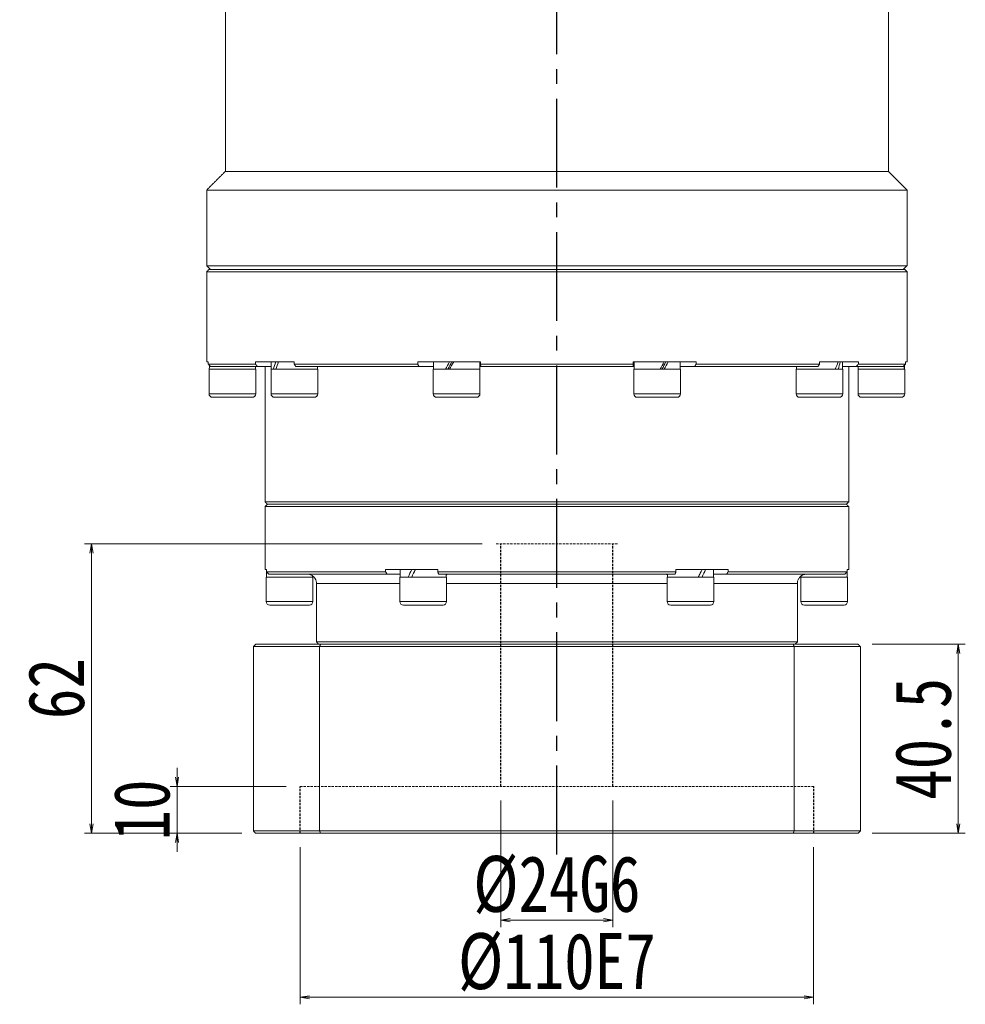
# Model space of a CAD drawing. Header units: millimetres. Extents: x -42 to 1087, y -38 to 750.
# Tile 3 of 5: x 175 to 378, y 235 to 446. Entities that reach past the tile are written whole.
import ezdxf

# ---------------------------------------------------------------- set-up
doc = ezdxf.new("R2010")
doc.units = ezdxf.units.MM
doc.linetypes.add('CENTER2', pattern=[28.575, 19.05, -3.175, 3.175, -3.175])
doc.linetypes.add('DASHED', pattern=[0.75, 0.5, -0.25])
doc.layers.add('3中心线层', color=1, linetype='CENTER2')
doc.layers.add('尺寸线层', color=3, linetype='Continuous', lineweight=18)
doc.styles.add('宋体', font='SimSun.ttf', dxfattribs={"width": 0.8})
doc.dimstyles.new('A水平标注$0', dxfattribs={"dimtxt": 3.5, "dimasz": 2, "dimexe": 1.5, "dimexo": 3, "dimgap": 1.1, "dimtad": 1, "dimtoh": 1, "dimdec": 4, "dimdsep": 46, "dimtxsty": '宋体', "dimblk": 'OPEN', "dimcen": 3, "dimclrd": 3, "dimclre": 3, "dimclrt": 6, "dimadec": 0, "dimazin": 0, "dimtm": 1e-09, "dimtfac": 1, "dimtdec": 4, "dimtix": 1, "dimtmove": 0, "dimatfit": 3, "dimldrblk": 'OPEN', "dimfxl": 0, "dimlwd": 13, "dimlwe": 13, "dimarcsym": 0})

# ---------------------------------------------------------------- blocks, each defined once
blk = doc.blocks.new('_Open')
at = {"color": 0, "linetype": 'ByBlock', "lineweight": -2}
for p, q in [((-1, 0.17), (0, 0)), ((-1, -0.17), (0, 0)), ((0, 0), (-1, 0))]:
    blk.add_line(p, q, dxfattribs=at)
blk = doc.blocks.new('*D36')
at = {"layer": 'Defpoints', "color": 0, "transparency": 16777216}
for p in [(235.25, 272.01), (345.25, 272.01), (345.25, 236.88)]:
    blk.add_point(p, dxfattribs=at)
at = {"layer": '尺寸线层', "color": 3, "lineweight": 13, "transparency": 16777216}
for p, q in [((235.25, 269.01), (235.25, 235.38)), ((345.25, 269.01), (345.25, 235.38)), ((237.25, 236.88), (343.25, 236.88))]:
    blk.add_line(p, q, dxfattribs=at)
at = {"layer": '尺寸线层', "color": 3, "lineweight": 13, "transparency": 16777216, "xscale": 2, "yscale": 2, "zscale": 2, "rotation": 180}
blk.add_blockref('_Open', (235.25, 236.88), dxfattribs=at)
at = {"layer": '尺寸线层', "color": 3, "lineweight": 13, "transparency": 16777216, "xscale": 2, "yscale": 2, "zscale": 2}
blk.add_blockref('_Open', (345.25, 236.88), dxfattribs=at)
at = {"layer": '尺寸线层', "color": 6, "transparency": 16777216, "insert": (290.25, 244.38), "char_height": 12, "attachment_point": 5, "style": '宋体'}
blk.add_mtext('%%C110E7', dxfattribs=at)
blk = doc.blocks.new('*D37')
at = {"layer": 'Defpoints', "color": 0, "transparency": 16777216}
for p in [(278.25, 282.01), (302.25, 282.01), (302.25, 253.42)]:
    blk.add_point(p, dxfattribs=at)
at = {"layer": '尺寸线层', "color": 3, "lineweight": 13, "transparency": 16777216}
for p, q in [((278.25, 279.01), (278.25, 251.92)), ((302.25, 279.01), (302.25, 251.92)), ((280.25, 253.42), (300.25, 253.42))]:
    blk.add_line(p, q, dxfattribs=at)
at = {"layer": '尺寸线层', "color": 3, "lineweight": 13, "transparency": 16777216, "xscale": 2, "yscale": 2, "zscale": 2, "rotation": 180}
blk.add_blockref('_Open', (278.25, 253.42), dxfattribs=at)
at = {"layer": '尺寸线层', "color": 3, "lineweight": 13, "transparency": 16777216, "xscale": 2, "yscale": 2, "zscale": 2}
blk.add_blockref('_Open', (302.25, 253.42), dxfattribs=at)
at = {"layer": '尺寸线层', "color": 6, "transparency": 16777216, "insert": (290.25, 260.92), "char_height": 12, "attachment_point": 5, "style": '宋体'}
blk.add_mtext('%%C24G6', dxfattribs=at)
blk = doc.blocks.new('*D38')
at = {"layer": 'Defpoints', "color": 0, "transparency": 16777216}
for p in [(235.25, 282.01), (208.9, 272.01), (225.75, 272.01)]:
    blk.add_point(p, dxfattribs=at)
at = {"layer": '尺寸线层', "color": 3, "lineweight": 13, "transparency": 16777216}
for p, q in [((208.9, 284.01), (208.9, 286.01)), ((232.25, 282.01), (207.4, 282.01)), ((208.9, 282.01), (208.9, 272.01)), ((222.75, 272.01), (207.4, 272.01)), ((208.9, 270.01), (208.9, 268.01))]:
    blk.add_line(p, q, dxfattribs=at)
at = {"layer": '尺寸线层', "color": 3, "lineweight": 13, "transparency": 16777216, "xscale": 2, "yscale": 2, "zscale": 2}
for p, rotation in [((208.9, 282.01), 270), ((208.9, 272.01), 90)]:
    blk.add_blockref('_Open', p, dxfattribs=dict(at, rotation=rotation))
at = {"layer": '尺寸线层', "color": 6, "transparency": 16777216, "insert": (201.4, 277.01), "char_height": 12, "attachment_point": 5, "rotation": 90, "style": '宋体'}
blk.add_mtext('10', dxfattribs=at)
blk = doc.blocks.new('*D39')
at = {"layer": 'Defpoints', "color": 0, "transparency": 16777216}
for p in [(277.25, 334.01), (190.58, 272.01), (225.75, 272.01)]:
    blk.add_point(p, dxfattribs=at)
at = {"layer": '尺寸线层', "color": 3, "lineweight": 13, "transparency": 16777216}
for p, q in [((274.25, 334.01), (189.08, 334.01)), ((190.58, 332.01), (190.58, 274.01)), ((222.75, 272.01), (189.08, 272.01))]:
    blk.add_line(p, q, dxfattribs=at)
at = {"layer": '尺寸线层', "color": 3, "lineweight": 13, "transparency": 16777216, "xscale": 2, "yscale": 2, "zscale": 2}
for p, rotation in [((190.58, 334.01), 90), ((190.58, 272.01), 270)]:
    blk.add_blockref('_Open', p, dxfattribs=dict(at, rotation=rotation))
at = {"layer": '尺寸线层', "color": 6, "transparency": 16777216, "insert": (183.08, 303.01), "char_height": 12, "attachment_point": 5, "rotation": 90, "style": '宋体'}
blk.add_mtext('62', dxfattribs=at)
blk = doc.blocks.new('*D40')
at = {"layer": 'Defpoints', "color": 0, "transparency": 16777216}
for p in [(354.75, 312.51), (354.75, 272.01), (376.23, 272.01)]:
    blk.add_point(p, dxfattribs=at)
at = {"layer": '尺寸线层', "color": 3, "lineweight": 13, "transparency": 16777216}
for p, q in [((357.75, 312.51), (377.73, 312.51)), ((376.23, 310.51), (376.23, 274.01)), ((357.75, 272.01), (377.73, 272.01))]:
    blk.add_line(p, q, dxfattribs=at)
at = {"layer": '尺寸线层', "color": 3, "lineweight": 13, "transparency": 16777216, "xscale": 2, "yscale": 2, "zscale": 2}
for p, rotation in [((376.23, 312.51), 90), ((376.23, 272.01), 270)]:
    blk.add_blockref('_Open', p, dxfattribs=dict(at, rotation=rotation))
at = {"layer": '尺寸线层', "color": 6, "transparency": 16777216, "insert": (368.73, 292.26), "char_height": 12, "attachment_point": 5, "rotation": 90, "style": '宋体'}
blk.add_mtext('40.5', dxfattribs=at)

msp = doc.modelspace()

# ---------------------------------------------------------------- linework, layer by layer
at = {"color": 7, "linetype": 'Continuous', "lineweight": 15}
for p, q in [((361.2541, 413.81379), (219.2541, 413.81379)), ((365.2541, 409.81379), (215.2541, 409.81379)), ((365.2541, 393.61379), (215.2541, 393.61379)), ((290.2541, 392.81379), (215.7541, 392.81379)), ((364.7541, 392.81379), (290.2541, 392.81379)), ((215.2541, 392.31379), (290.2541, 392.31379)), ((290.2541, 392.31379), (365.2541, 392.31379)), ((215.2541, 373.01379), (215.58884, 373.01379)), ((215.58884, 372.51379), (215.58884, 373.01379)), ((225.68826, 372.51379), (215.58884, 372.51379)), ((220.7541, 371.41379), (215.7541, 371.41379)), ((216.07869, 372.01379), (226.16171, 372.01379)), ((225.7541, 371.41379), (220.7541, 371.41379)), ((225.68826, 373.01379), (225.68826, 372.51379)), ((225.68826, 373.01379), (234.00901, 373.01379)), ((229.08742, 372.01379), (226.16171, 372.01379)), ((236.96635, 371.41379), (229.02742, 371.41379)), ((234.00901, 372.51379), (234.00901, 373.01379)), ((260.44964, 372.51379), (234.00901, 372.51379)), ((234.32815, 372.01379), (260.72584, 372.01379)), ((239.02742, 371.41379), (236.96635, 371.41379)), ((260.44964, 373.01379), (260.44964, 372.51379)), ((260.44964, 373.01379), (273.91289, 373.01379)), ((263.83742, 372.01379), (260.72584, 372.01379)), ((273.5327, 371.41379), (263.77742, 371.41379)), ((273.77742, 371.41379), (273.5327, 371.41379)), ((273.94204, 372.01379), (273.71742, 372.01379)), ((273.91289, 372.51379), (273.91289, 373.01379)), ((306.59531, 372.51379), (273.91289, 372.51379)), ((273.93943, 372.01379), (306.56877, 372.01379)), ((306.79078, 372.01379), (306.47526, 372.01379)), ((306.59531, 373.01379), (306.59531, 372.51379)), ((306.59531, 373.01379), (320.05856, 373.01379)), ((316.73078, 371.41379), (306.73078, 371.41379)), ((319.78236, 372.01379), (316.67078, 372.01379)), ((319.78236, 372.01379), (346.18005, 372.01379)), ((320.05856, 372.51379), (320.05856, 373.01379)), ((346.49919, 372.51379), (320.05856, 372.51379)), ((351.48078, 371.41379), (341.48078, 371.41379)), ((346.49919, 373.01379), (346.49919, 372.51379)), ((346.49919, 373.01379), (354.81994, 373.01379)), ((354.34649, 372.01379), (351.42078, 372.01379)), ((354.34649, 372.01379), (364.42951, 372.01379)), ((364.7541, 371.41379), (354.7541, 371.41379)), ((354.81994, 372.51379), (354.81994, 373.01379)), ((364.91936, 372.51379), (354.81994, 372.51379)), ((364.91936, 373.01379), (364.91936, 372.51379)), ((364.91936, 373.01379), (365.2541, 373.01379)), ((220.7541, 366.16379), (215.7541, 366.16379)), ((216.5041, 365.41379), (220.7541, 365.41379)), ((225.7541, 366.16379), (220.7541, 366.16379)), ((220.7541, 365.41379), (225.0041, 365.41379)), ((236.96635, 366.16379), (229.02742, 366.16379)), ((229.77742, 365.41379), (236.52551, 365.41379)), ((236.52551, 365.41379), (238.27742, 365.41379)), ((239.02742, 366.16379), (236.96635, 366.16379)), ((273.5327, 366.16379), (263.77742, 366.16379)), ((264.52742, 365.41379), (272.81941, 365.41379)), ((272.81941, 365.41379), (273.02742, 365.41379)), ((273.77742, 366.16379), (273.5327, 366.16379)), ((316.73078, 366.16379), (306.73078, 366.16379)), ((307.48078, 365.41379), (315.98078, 365.41379)), ((351.48078, 366.16379), (341.48078, 366.16379)), ((342.23078, 365.41379), (350.73078, 365.41379)), ((364.7541, 366.16379), (354.7541, 366.16379)), ((355.5041, 365.41379), (364.0041, 365.41379)), ((352.7541, 343.01379), (227.7541, 343.01379)), ((227.7541, 342.01379), (290.2541, 342.01379)), ((290.2541, 342.51379), (228.2541, 342.51379)), ((228.2541, 342.51379), (352.2541, 342.51379)), ((352.2541, 342.51379), (290.2541, 342.51379)), ((290.2541, 342.01379), (352.7541, 342.01379)), ((227.7541, 328.51379), (228.08799, 328.51379)), ((228.08799, 328.01379), (228.08799, 328.51379)), ((253.58372, 328.01379), (228.08799, 328.01379)), ((228.58165, 327.51379), (253.90593, 327.51379)), ((253.58372, 328.51379), (253.58372, 328.01379)), ((253.58372, 328.51379), (264.75837, 328.51379)), ((253.90593, 327.51379), (256.6891, 327.51379)), ((264.75837, 328.01379), (264.75837, 328.51379)), ((315.74983, 328.01379), (264.75837, 328.01379)), ((264.92982, 327.51379), (315.57838, 327.51379)), ((266.94085, 327.51379), (267.1291, 327.51379)), ((313.3791, 327.51379), (313.56735, 327.51379)), ((315.74983, 328.51379), (315.74983, 328.01379)), ((315.74983, 328.51379), (326.92448, 328.51379)), ((323.8191, 327.51379), (326.60227, 327.51379)), ((326.60227, 327.51379), (351.92655, 327.51379)), ((326.92448, 328.01379), (326.92448, 328.51379)), ((352.42021, 328.01379), (326.92448, 328.01379)), ((352.42021, 328.51379), (352.42021, 328.01379)), ((352.42021, 328.51379), (352.7541, 328.51379)), ((233.0041, 326.91379), (228.0041, 326.91379)), ((238.0041, 326.91379), (233.0041, 326.91379)), ((238.7541, 325.51379), (256.6291, 325.51379)), ((265.95923, 326.91379), (256.6291, 326.91379)), ((266.6291, 326.91379), (265.95923, 326.91379)), ((266.6291, 325.51379), (313.8791, 325.51379)), ((323.8791, 326.91379), (313.8791, 326.91379)), ((323.8791, 325.51379), (341.7541, 325.51379)), ((352.5041, 326.91379), (342.5041, 326.91379)), ((233.0041, 321.66379), (228.0041, 321.66379)), ((228.7541, 320.91379), (233.0041, 320.91379)), ((238.0041, 321.66379), (233.0041, 321.66379)), ((233.0041, 320.91379), (237.2541, 320.91379)), ((265.95923, 321.66379), (256.6291, 321.66379)), ((257.3791, 320.91379), (265.30971, 320.91379)), ((265.30971, 320.91379), (265.8791, 320.91379)), ((266.6291, 321.66379), (265.95923, 321.66379)), ((323.8791, 321.66379), (313.8791, 321.66379)), ((314.6291, 320.91379), (323.1291, 320.91379)), ((352.5041, 321.66379), (342.5041, 321.66379)), ((343.2541, 320.91379), (351.7541, 320.91379)), ((239.62061, 312.51379), (225.7541, 312.51379)), ((341.7541, 313.01379), (238.7541, 313.01379)), ((340.88759, 312.51379), (239.62061, 312.51379)), ((354.7541, 312.51379), (340.88759, 312.51379)), ((225.2541, 312.01379), (239.4481, 312.01379)), ((225.2541, 312.01379), (225.2541, 272.51379)), ((239.4481, 312.01379), (341.0601, 312.01379)), ((239.4481, 272.51379), (239.4481, 312.01379)), ((341.0601, 312.01379), (355.2541, 312.01379)), ((341.0601, 312.01379), (341.0601, 272.51379)), ((355.2541, 272.51379), (355.2541, 312.01379)), ((239.4481, 272.51379), (225.2541, 272.51379)), ((341.0601, 272.51379), (239.4481, 272.51379)), ((355.2541, 272.51379), (341.0601, 272.51379)), ((225.7541, 272.01379), (239.62061, 272.01379)), ((239.62061, 272.01379), (340.88759, 272.01379)), ((340.88759, 272.01379), (354.7541, 272.01379))]:
    msp.add_line(p, q, dxfattribs=at)
at = {"color": 6, "linetype": 'DASHED', "lineweight": 15}
for p, q in [((277.2541, 334.01379), (303.2541, 334.01379)), ((235.2541, 282.01379), (345.2541, 282.01379))]:
    msp.add_line(p, q, dxfattribs=at)
at = {"color": 7, "linetype": 'Continuous', "lineweight": 15}
for centre, radius, start, end in [((216.5041, 366.16379), 0.75, 180, 270), ((225.0041, 366.16379), 0.75, 270, 0), ((229.77742, 366.16379), 0.75, 180, 270), ((238.27742, 366.16379), 0.75, 270, 0), ((264.52742, 366.16379), 0.75, 180, 270), ((273.02742, 366.16379), 0.75, 270, 0), ((307.48078, 366.16379), 0.75, 180, 270), ((315.98078, 366.16379), 0.75, 270, 0), ((342.23078, 366.16379), 0.75, 180, 270), ((350.73078, 366.16379), 0.75, 270, 0), ((355.5041, 366.16379), 0.75, 180, 270), ((364.0041, 366.16379), 0.75, 270, 0), ((236.7541, 325.51379), 2, 0, 30.1681269), ((343.7541, 325.51379), 2, 149.8150812, 180), ((228.7541, 321.66379), 0.75, 180, 270), ((237.2541, 321.66379), 0.75, 270, 0), ((257.3791, 321.66379), 0.75, 180, 270), ((265.8791, 321.66379), 0.75, 270, 0), ((314.6291, 321.66379), 0.75, 180, 270), ((323.1291, 321.66379), 0.75, 270, 0), ((343.2541, 321.66379), 0.75, 180, 270), ((351.7541, 321.66379), 0.75, 270, 0)]:
    msp.add_arc(centre, radius, start, end, dxfattribs=at)
at = {"color": 7, "linetype": 'Continuous', "lineweight": 15, "extrusion": (0, 0, -1)}
for centre, major_axis, ratio, start_param, end_param in [((220.7541, 371.41379), (0, 8.55633), 0.577350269, 4.71238898, 4.809291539), ((234.02742, 373.01379), (3.53747, 8.43319), 0.408881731, 4.354424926, 4.542528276), ((234.02742, 371.41379), (3.53747, 8.43319), 0.408881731, 4.542528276, 4.730631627), ((268.77742, 373.01379), (4.80121, 8.53127), 0.13629391, 4.44773239, 4.63583574), ((268.77742, 373.01379), (3.24616, 5.76811), 0.13629391, 4.355607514, 4.63583574), ((268.77742, 371.41379), (4.80121, 8.53127), 0.13629391, 4.63583574, 4.823939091), ((311.73078, 373.01379), (4.80121, 8.53127), 0.13629391, 1.494243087, 1.682346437), ((311.73078, 371.41379), (3.24616, 5.76811), 0.13629391, 1.214014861, 1.494243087), ((311.73078, 371.41379), (4.80121, 8.53127), 0.13629391, 1.306139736, 1.494243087), ((346.48078, 373.01379), (3.53747, 8.43319), 0.408881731, 1.400935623, 1.589038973), ((346.48078, 371.41379), (3.53747, 8.43319), 0.408881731, 1.212832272, 1.400935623), ((359.7541, 373.01379), (0, 8.55633), 0.577350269, 1.661661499, 1.758899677), ((359.7541, 371.41379), (0, 8.55633), 0.577350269, 1.473893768, 1.570796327), ((233.0041, 328.51379), (0, 8.55633), 0.577350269, 4.618754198, 4.71238898), ((233.0041, 326.91379), (0, 8.55633), 0.577350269, 4.71238898, 4.837645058), ((261.6291, 328.51379), (4.54557, 8.49348), 0.227735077, 4.403003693, 4.591107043), ((261.6291, 326.91379), (4.54557, 8.49348), 0.227735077, 4.591107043, 4.779210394), ((261.6291, 328.51379), (3.07332, 5.74255), 0.227735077, 4.452374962, 4.591107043), ((318.8791, 328.51379), (4.54557, 8.49348), 0.227735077, 1.44951439, 1.63761774), ((318.8791, 326.91379), (3.07332, 5.74255), 0.227735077, 1.310782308, 1.44951439), ((318.8791, 326.91379), (4.54557, 8.49348), 0.227735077, 1.261411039, 1.44951439), ((347.5041, 328.51379), (0, 8.55633), 0.577350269, 1.570796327, 1.758899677), ((347.5041, 326.91379), (0, 8.55633), 0.577350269, 1.477161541, 1.570796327)]:
    msp.add_ellipse(centre, major_axis=major_axis, ratio=ratio, start_param=start_param, end_param=end_param, dxfattribs=at)
at = {"color": 7, "linetype": 'Continuous', "lineweight": 15}
for points in [[(219.2541, 413.81379), (219.2541, 452.01379)], [(361.2541, 452.01379), (361.2541, 413.81379)], [(215.2541, 409.81379), (219.2541, 413.81379)], [(361.2541, 413.81379), (365.2541, 409.81379)], [(215.2541, 393.61379), (215.2541, 409.81379)], [(365.2541, 409.81379), (365.2541, 393.61379)], [(216.0541, 392.81379), (215.2541, 393.61379)], [(215.2541, 392.31379), (215.7541, 392.81379)], [(365.2541, 393.61379), (364.4541, 392.81379)], [(364.7541, 392.81379), (365.2541, 392.31379)], [(215.2541, 373.01379), (215.2541, 392.31379)], [(365.2541, 392.31379), (365.2541, 373.01379)], [(215.58884, 372.51379), (216.07869, 372.01379)], [(215.7541, 366.16379), (215.7541, 371.41379)], [(226.16171, 372.01379), (225.68826, 372.51379)], [(225.6941, 372.01379), (225.6941, 371.41379)], [(225.7541, 371.41379), (225.7541, 366.16379)], [(227.7541, 343.01379), (227.7541, 372.01379)], [(229.02742, 366.16379), (229.02742, 371.41379)], [(229.08742, 371.41379), (229.08742, 373.01379)], [(234.00901, 372.51379), (234.32815, 372.01379)], [(238.96742, 372.01379), (238.96742, 371.41379)], [(239.02742, 371.41379), (239.02742, 366.16379)], [(260.72584, 372.01379), (260.44964, 372.51379)], [(263.77742, 366.16379), (263.77742, 371.41379)], [(263.83742, 371.41379), (263.83742, 373.01379)], [(273.71742, 373.01379), (273.71742, 371.41379)], [(273.77742, 371.41379), (273.77742, 366.16379)], [(273.91289, 372.51379), (273.93943, 372.01379)], [(306.56877, 372.01379), (306.59531, 372.51379)], [(306.73078, 366.16379), (306.73078, 371.41379)], [(306.79078, 371.41379), (306.79078, 373.01379)], [(316.67078, 373.01379), (316.67078, 371.41379)], [(316.73078, 371.41379), (316.73078, 366.16379)], [(320.05856, 372.51379), (319.78236, 372.01379)], [(341.48078, 366.16379), (341.48078, 371.41379)], [(341.54078, 371.41379), (341.54078, 372.01379)], [(346.18005, 372.01379), (346.49919, 372.51379)], [(351.42078, 373.01379), (351.42078, 371.41379)], [(351.48078, 371.41379), (351.48078, 366.16379)], [(352.7541, 372.01379), (352.7541, 343.01379)], [(354.81994, 372.51379), (354.34649, 372.01379)], [(354.7541, 366.16379), (354.7541, 371.41379)], [(354.8141, 371.41379), (354.8141, 372.01379)], [(364.42951, 372.01379), (364.91936, 372.51379)], [(364.7541, 371.41379), (364.7541, 366.16379)], [(228.2541, 342.51379), (227.7541, 343.01379)], [(227.7541, 342.01379), (228.2541, 342.51379)], [(227.7541, 328.51379), (227.7541, 342.01379)], [(352.7541, 343.01379), (352.2541, 342.51379)], [(352.2541, 342.51379), (352.7541, 342.01379)], [(352.7541, 342.01379), (352.7541, 328.51379)], [(228.08799, 328.01379), (228.58165, 327.51379)], [(237.9441, 327.13885), (237.9441, 326.91379)], [(253.90593, 327.51379), (253.58372, 328.01379)], [(256.6891, 326.91379), (256.6891, 328.51379)], [(264.75837, 328.01379), (264.92982, 327.51379)], [(266.5691, 327.51379), (266.5691, 326.91379)], [(313.9391, 326.91379), (313.9391, 327.51379)], [(315.57838, 327.51379), (315.74983, 328.01379)], [(323.8191, 328.51379), (323.8191, 326.91379)], [(326.92448, 328.01379), (326.60227, 327.51379)], [(342.5641, 326.91379), (342.5641, 327.10619)], [(351.92655, 327.51379), (352.42021, 328.01379)], [(228.0041, 321.66379), (228.0041, 326.91379)], [(238.0041, 326.91379), (238.0041, 321.66379)], [(238.7541, 313.01379), (238.7541, 325.51379)], [(256.6291, 321.66379), (256.6291, 326.91379)], [(266.6291, 326.91379), (266.6291, 321.66379)], [(313.8791, 321.66379), (313.8791, 326.91379)], [(323.8791, 326.91379), (323.8791, 321.66379)], [(341.7541, 325.51379), (341.7541, 313.01379)], [(342.5041, 321.66379), (342.5041, 326.91379)], [(352.5041, 326.91379), (352.5041, 321.66379)], [(225.2541, 312.01379), (225.7541, 312.51379)], [(239.2541, 312.51379), (238.7541, 313.01379)], [(239.62061, 312.51379), (239.4481, 312.01379)], [(341.0601, 312.01379), (340.88759, 312.51379)], [(341.7541, 313.01379), (341.2541, 312.51379)], [(354.7541, 312.51379), (355.2541, 312.01379)], [(225.7541, 272.01379), (225.2541, 272.51379)], [(239.4481, 272.51379), (239.62061, 272.01379)], [(340.88759, 272.01379), (341.0601, 272.51379)], [(355.2541, 272.51379), (354.7541, 272.01379)]]:
    msp.add_open_spline(points, degree=1, dxfattribs=at)
for points, knots in [([(238.48387, 326.52062), (238.48117, 326.52844), (238.47238, 326.55397), (238.10125, 327.11365), (237.49399, 327.46699), (237.02913, 327.50334), (236.89548, 327.51379)], [0, 0, 0, 0, 0.326549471, 1.065534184, 1.708406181, 1.967821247, 1.967821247, 1.967821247, 1.967821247]), ([(266.5691, 327.37206), (266.60514, 327.393), (266.78812, 327.49933), (266.87283, 327.50735), (266.94085, 327.51379)], [0, 0, 0, 0, 0.0791132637, 0.4016294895, 0.4016294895, 0.4016294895, 0.4016294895]), ([(313.56735, 327.51379), (313.65334, 327.50204), (313.7425, 327.48986), (313.93236, 327.38095), (313.9391, 327.37708)], [0, 0, 0, 0, 0.3845346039, 0.3986983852, 0.3986983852, 0.3986983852, 0.3986983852]), ([(343.61272, 327.51379), (343.42868, 327.49481), (342.8844, 327.43866), (342.39487, 327.04996), (342.1116, 326.69056), (341.99511, 326.46577), (342.01836, 326.5094), (342.02434, 326.52062)], [0, 0, 0, 0, 0.371254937, 1.097915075, 1.483628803, 1.880459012, 2.017902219, 2.017902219, 2.017902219, 2.017902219])]:
    msp.add_open_spline(points, degree=3, knots=knots, dxfattribs=at)
at = {"layer": '3中心线层'}
msp.add_line((290.2541, 267.46498), (290.2541, 463.51379), dxfattribs=at)
at = {"layer": '3中心线层', "color": 6, "linetype": 'DASHED'}
for p, q in [((278.2541, 282.01379), (278.2541, 334.01379)), ((302.2541, 282.01379), (302.2541, 334.01379)), ((235.2541, 272.01379), (235.2541, 282.01379)), ((345.2541, 272.01379), (345.2541, 282.01379))]:
    msp.add_line(p, q, dxfattribs=at)

# ---------------------------------------------------------------- dimensions: what is measured, and where the dimension line sits
at = {"layer": '尺寸线层'}
for base, p1, p2, picture, middle in [((190.57663, 272.01379), (277.2541, 334.01379), (225.7541, 272.01379), '*D39', (183.07663, 303.01379)), ((376.22829, 272.01379), (354.7541, 312.51379), (354.7541, 272.01379), '*D40', (368.72829, 292.26379)), ((208.90169, 272.01379), (235.2541, 282.01379), (225.7541, 272.01379), '*D38', (201.40169, 277.01379))]:
    dim = msp.add_linear_dim(base=base, p1=p1, p2=p2, angle=90, dimstyle='A水平标注$0', override={"dimtxt": 12, "dimgap": 1.5, "dimtfill": 0}, dxfattribs=at)
    dim.commit()
    dim.dimension.update_dxf_attribs({"geometry": picture, "text_midpoint": middle})
dim = msp.add_linear_dim(base=(302.2541, 253.41678), p1=(278.2541, 282.01379), p2=(302.2541, 282.01379), text='%%C<>G6', dimstyle='A水平标注$0', override={"dimtxt": 12, "dimgap": 1.5, "dimblk": 'Open', "dimtfill": 0, "dimtfillclr": 256}, dxfattribs=at)
dim.commit()
dim.dimension.update_dxf_attribs({"geometry": '*D37', "text_midpoint": (290.2541, 253.41678), "dimtype": 160})
dim = msp.add_linear_dim(base=(345.2541, 236.87928), p1=(235.2541, 272.01379), p2=(345.2541, 272.01379), text='%%C<>E7', dimstyle='A水平标注$0', override={"dimtxt": 12, "dimgap": 1.5, "dimtfill": 0}, dxfattribs=at)
dim.commit()
dim.dimension.update_dxf_attribs({"geometry": '*D36', "text_midpoint": (290.2541, 244.37928)})

doc.saveas('drawing.dxf')
